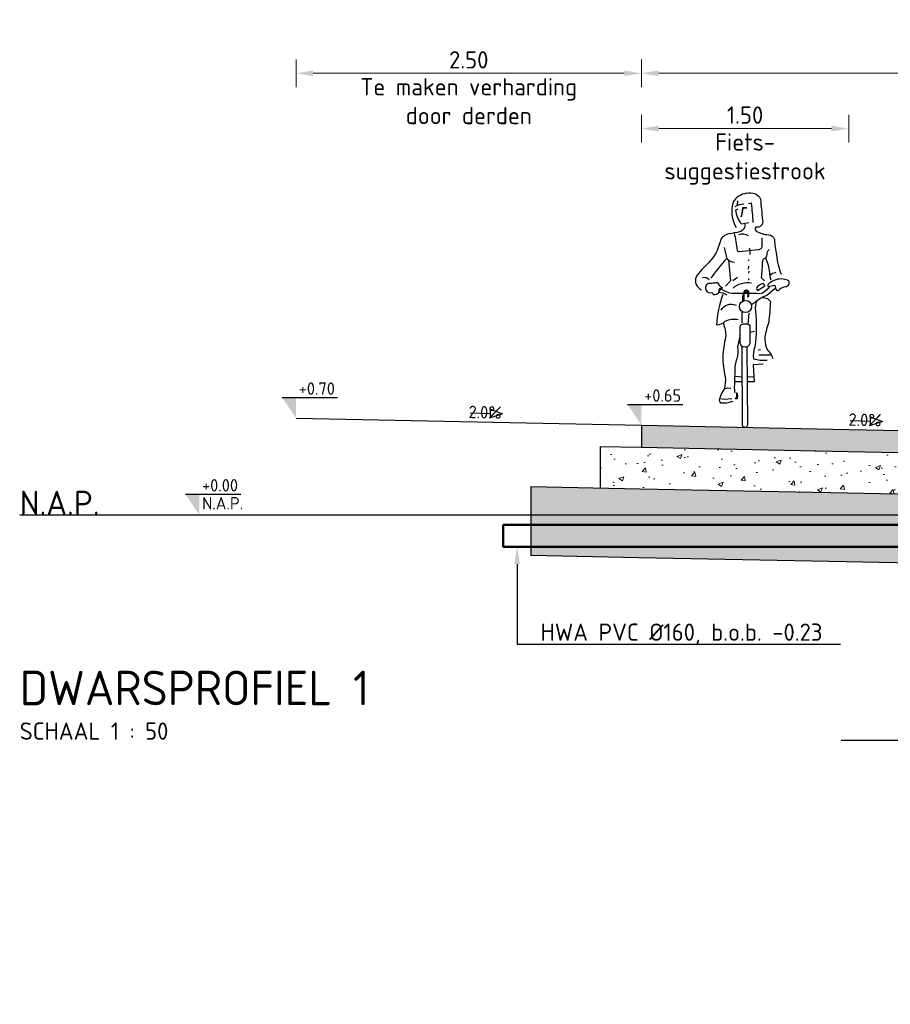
# Model space of a CAD drawing. Header units: metres. Extents: x 90794 to 91984, y 464666 to 465269.
# Tile 69 of 81: x 91479.52 to 91485.82, y 465098.22 to 465105.35. Entities that reach past the tile are written whole.
import ezdxf
from ezdxf import colors
from ezdxf.entities.mleader import LeaderData, LeaderLine
from ezdxf.math import Vec2, Vec3

# ---------------------------------------------------------------- set-up
doc = ezdxf.new("R2010")
doc.units = ezdxf.units.M
for name, pattern in [('AL-NAP_LIJN', [15.25, 12, -1.5, 0.25, -1.5]), ('RI-PVC160', [5, 4, -0.5, 0, -0.5]), ('XX-AFBREEK', [7, 4, -1, 1, -1])]:
    doc.linetypes.add(name, pattern=pattern)
for name, color, linetype, lineweight in [('N-WE-RI-HWA_TRANSPORTLEIDING_PVC_160-GD', 150, 'RI-PVC160', 50), ('N-WE-VH-KANTOPSLUITING-T25', 7, 'Continuous', 25), ('N-WE-VH-VERHARDING-SD', 7, 'Continuous', 25), ('N-WE-VH-VERHARDING_ASFALT-AD-50', 8, 'Continuous', 18), ('N-WE-VH-VERHARDING_FUNDERING_GRANULAAT-AD-50', 252, 'Continuous', 18), ('N-WE-VH-VERHARDING_FUNDERING_ZAND-AD-50', 252, 'Continuous', 18), ('X-XX-AL-AANKLEDING-SD', 253, 'Continuous', 25), ('X-XX-AL-CONSTRUCTIELIJN-GD', 7, 'Continuous', 25), ('X-XX-AL-M', 7, 'Continuous', 18), ('X-XX-AL-NAP-GD', 7, 'AL-NAP_LIJN', 25), ('X-XX-AL-NAP-T35', 2, 'Continuous', 35), ('X-XX-AL-PEILMAAT-SD', 7, 'Continuous', 25), ('X-XX-AL-T25', 7, 'Continuous', 25), ('X-XX-AL-VERWIJZING-S', 7, 'Continuous', 25)]:
    doc.layers.add(name, color=color, linetype=linetype, lineweight=lineweight)
doc.layers.get('0').freeze()
doc.styles.add('NLCS-ISO', font='NLCS-ISO.ttf')
doc.styles.add('NLCS-ISO-M50-T25', font='NLCS-ISO.ttf', dxfattribs={"height": 0.125})
doc.styles.add('NLCS-ISO-M50-T35', font='NLCS-ISO.ttf', dxfattribs={"height": 0.175})
doc.dimstyles.new('NLCS-M50-T25-PIJL_L2_H1', dxfattribs={"dimscale": 0.05, "dimtxt": 2.5, "dimasz": 2.5, "dimexe": 2, "dimexo": 2, "dimgap": 0.7, "dimtad": 1, "dimzin": 0, "dimdsep": 46, "dimtxsty": 'NLCS-ISO-M50-T25', "dimcen": 0, "dimdle": 2, "dimclrd": 256, "dimclre": 256, "dimclrt": 256, "dimadec": 1, "dimazin": 0, "dimtfac": 1, "dimtdec": 3, "dimtofl": 0, "dimtmove": 0, "dimatfit": 3, "dimfxl": 2, "dimfxlon": 1, "dimtfillclr": 256, "dimtolj": 1, "dimtzin": 0, "dimlwd": -1, "dimlwe": -1, "dimarcsym": 0})

# ---------------------------------------------------------------- blocks, each defined once
blk = doc.blocks.new('SAL-VERWIJZING_ONDERSCHRIFT-SO')
at = {"linetype": 'Continuous', "style": 'NLCS-ISO'}
blk.add_text('SCHAAL 1 :', height=2.5, dxfattribs=at).set_placement((0, -3.75))
at = {"style": 'NLCS-ISO'}
for tag, p, height in [('OMSCHRIJVING', (0, 1.25), 5), ('SCHAAL', (18.15, -3.75), 2.5)]:
    blk.add_attdef(tag, p, '', height=height, dxfattribs=at)
blk = doc.blocks.new('SAL-AANKLEDING_FIETSTER_VOORAANZICHT-D')
for points in [[(0.0102, 1.6936, 0.224954), (-0.0855, 1.6328, 0.218026), (-0.0646, 1.4466, -0.070213)], [(0.0102, 1.6936, -0.362904), (0.1127, 1.652, 0.015093), (0.1262, 1.4992, -0.568041), (0.0785, 1.4489, 0.463013), (0.0794, 1.4201, 0.11132), (0.1697, 1.3934, -0.31235), (0.2134, 1.3596, 0.04183), (0.2272, 1.2473, 0.074826), (0.2616, 1.1086, 1453.487325)], [(-0.0729, 1.5991, -0.105441), (-0.0101, 1.6172, -1.362009)], [(-0.0519, 1.578), (-0.0691, 1.5724, 0.16771), (-0.0256, 1.4722), (0.0264, 1.4819)], [(0.0585, 1.4818, 0.012848), (0.0467, 1.6221), (0.0242, 1.6179)], [(-0.0047, 1.4753, -0.429934), (-0.0392, 1.415, -0.021707), (-0.1148, 1.4001, 0.316506), (-0.1812, 1.3422, -0.14059), (-0.2657, 1.1907, 0.032752), (-0.3547, 1.0897, 0.39656), (-0.3146, 0.9941, 2.431502)], [(-0.0796, 1.4062, -0.027944), (-0.0566, 1.2812, 0.422814), (-0.0458, 1.273), (0.0973, 1.2873, 0.51068), (0.123, 1.3137), (0.123, 1.3717)], [(-0.0459, 1.3955, -0.201307), (0.0232, 1.3894, -0.293478)], [(-0.1511, 1.3015, -0.014584), (-0.1326, 1.2212, 0.043832), (-0.2474, 1.0786, 3.218337)], [(0.1406, 1.0593), (0.1193, 1.0811, 0.008797), (0.128, 1.207, -0.226735), (0.1429, 1.2247, 0.298471), (0.1587, 1.2496, -0.223663), (0.1754, 1.2865, -4.108203)], [(-0.1333, 1.2211, 0.170934), (-0.0771, 1.1955, 0.38449)], [(0.1474, 1.2262, -0.087706), (0.1764, 1.1193, 0.04255), (0.1854, 1.0683, -2.271623)], [(-0.3093, 1.0839, -0.322135), (-0.2611, 1.0678, 1.351223)], [(0.3122, 1.0622, 0.206679), (0.2107, 1.0636, 0.115586), (0.1643, 1.0302, 0.284772), (0.1682, 1.0181, 0.001883), (0.2155, 1.0295, 0.077479), (0.228, 0.9916, 0.472133), (0.2495, 1.0003, -0.166307), (0.2939, 1.018, 0.498514), (0.3168, 1.0595), (0.3122, 1.0622)], [(0.2218, 1.1193, 0.151778), (0.1795, 1.0988, 0.134147)], [(-0.1636, 1.0065, -0.168398), (-0.1938, 1.0421, 0.208056), (-0.2208, 1.0438, -0.01449), (-0.2667, 1.0406, 0.431381), (-0.2819, 0.9892, 0.342036), (-0.2384, 0.9754, 0.502767), (-0.2075, 0.9629, 0.321691), (-0.1874, 0.9919, -0.567898), (-0.1627, 1.0072, -1.321991)], [(0.1766, 1.0118), (0.145, 0.986, -0.244623), (0.1043, 0.9665, 0.016865), (-0.0824, 0.9674, -0.118708), (-0.1363, 0.9812), (-0.179, 1.0031), (-0.1913, 0.9791), (-0.1617, 0.9723), (-0.1317, 0.9575)], [(-0.0872, 1.0079, -0.227843), (0.0461, 1.0452, 0.144244)], [(0.0891, 0.99), (0.1432, 1.0238, 0.561425), (0.1157, 1.0359, -0.015186), (0.0897, 1.0189, 0.437223), (0.0891, 0.99, -0.83324)], [(0.2176, 1.004), (0.1715, 0.9648, -0.132229), (0.1251, 0.9437, 0.333695)], [(-0.1602, 0.9623, 0.073428), (-0.2073, 0.7409, 0.187521), (-0.1433, 0.7669, -0.191907), (-0.0497, 0.7793, 2.461001)], [(0.0466, 0.8865, -0.028217), (0.1132, 0.9359, -0.34375), (0.184, 0.9104, -0.008166), (0.1711, 0.7597, 0.053344), (0.144, 0.6535, 0.087477), (0.1524, 0.5794, 0.083197), (0.1821, 0.5357, -0.082582), (0.2004, 0.4982, -1.052457)], [(-0.1741, 0.8468, -0.408369), (-0.0653, 0.8837, 0.431027)], [(0.0855, 0.9168, 0.177371), (0.0763, 0.8421, -0.057471), (0.0702, 0.5829, 0.127258), (0.0612, 0.4959, 0.0836), (0.1599, 0.4859, 2.180609)], [(-0.1595, 0.754, -0.122303), (-0.1408, 0.652, 0.045301), (-0.162, 0.5118, 0.055524), (-0.1442, 0.367, -0.09123), (-0.1507, 0.2762, 0.06619), (-0.1815, 0.2181, 0.323893), (-0.1788, 0.1771, 0.121836), (-0.091, 0.1892, -1.824136), (-0.0913, 0.1879, -0.254)], [(-0.0351, 0.6168), (-0.0364, 0.7214, -0.443605), (-0.0131, 0.7493), (0.0139, 0.7485, -0.505348), (0.0336, 0.7263), (0.0342, 0.6058, -0.843072), (-0.0347, 0.6097), (-0.0351, 0.6168)], [(-0.0357, 0.6679, 0.016355), (-0.0548, 0.5817, -0.100875), (-0.0604, 0.4965, 0.107973), (-0.0733, 0.4037, 0.025875), (-0.0774, 0.2518, 20.285035)], [(0.0136, 0.5803), (0.0171, 0.0183, -0.965528), (-0.0194, 0.016), (-0.0202, 0.5823)]]:
    blk.add_lwpolyline(points, format="xyb")
for points in [[(-0.0557, 1.6383), (-0.0565, 1.6075)], [(0.0126, 1.5881), (-0.0198, 1.5882), (-0.0271, 1.5282)], [(0.0115, 1.5854), (-0.0173, 1.5848), (-0.0253, 1.5299)], [(0.0289, 1.2996), (0.0356, 1.2828), (0.0352, 1.251)], [(0.0264, 1.2117), (0.0213, 1.2029)], [(-0.1191, 1.2106), (-0.1057, 1.06), (-0.1421, 1.0207)], [(0.0241, 1.1658), (0.0224, 1.1444)], [(-0.088, 1.0617), (-0.0541, 1.0866)], [(0.0242, 1.0777), (0.0246, 1.0641)], [(0.0281, 1.1291), (0.0253, 1.116)], [(-0.0212, 0.756), (-0.0217, 0.8331)], [(0.0264, 0.826), (0.0202, 0.7453)], [(0.0364, 0.6889), (0.0684, 0.6956)], [(0.0941, 0.5609), (0.1121, 0.5632)], [(0.0995, 0.5236), (0.1486, 0.5251), (0.1886, 0.5234)], [(0.1314, 0.4564), (0.0584, 0.4526), (0.0651, 0.3289), (0.0187, 0.3292)], [(-0.0218, 0.3635), (-0.0738, 0.3664)], [(0.063, 0.3663), (0.022, 0.3634)], [(-0.1521, 0.2787), (-0.1273, 0.286), (-0.1041, 0.2837)], [(-0.0247, 0.3287), (-0.0737, 0.3295)], [(-0.0601, 0.2492), (-0.0542, 0.2249), (-0.0574, 0.2069), (-0.0722, 0.2048), (-0.066, 0.2113), (-0.0594, 0.2253), (-0.0596, 0.2357), (-0.0609, 0.2518)], [(-0.1835, 0.2079), (-0.152, 0.2023), (-0.0966, 0.2076)]]:
    blk.add_lwpolyline(points)
for points in [[(-0.0273, 1.5311), (-0.0299, 1.526), (-0.0232, 1.5271)], [(0.0237, 0.9487), (0.023, 0.9782), (0.0142, 0.9897), (-0.0049, 0.985), (-0.0096, 0.9705), (-0.0161, 0.9419), (-0.0146, 0.92), (-0.0093, 0.9235), (-0.0098, 0.9559), (-0.0035, 0.9815), (0.0138, 0.9806), (0.0207, 0.9728), (0.0198, 0.9485)]]:
    blk.add_lwpolyline(points, close=True)
blk.add_lwpolyline([(0.0274, 0.946), (0.0282, 0.9772, 0.668087), (-0.0071, 0.9836, 0.16058), (-0.0176, 0.9104), (-0.0054, 0.9182), (-0.0061, 0.9603, -1.047019), (0.0189, 0.9646), (0.0177, 0.9451)], format="xyb", close=True)
blk.add_circle((0.0026, 0.8743), 0.0437)
blk = doc.blocks.new('SAL-PEILMAAT_INFRACAD_R01-SOD')
blk.add_line((-2, 3), (6, 3))
blk.add_solid([(-2, 3), (0, 3), (0, 0)])
at = {"style": 'NLCS-ISO'}
for tag, p in [('...', (0.4, 3.4)), ('REF', (0.4, 0.8))]:
    blk.add_attdef(tag, p, '', height=1.8, dxfattribs=at)
blk = doc.blocks.new('SAL-PEILMAAT_INFRACAD_H01-SOD')
blk.add_line((-2, 3), (6, 3))
blk.add_solid([(-2, 3), (0, 3), (0, 0)])
at = {"style": 'NLCS-ISO'}
blk.add_attdef('...', (0.4, 3.4), '', height=1.8, dxfattribs=at)
blk = doc.blocks.new('*D59')
at = {"layer": 'Defpoints', "color": 0, "transparency": 16777216}
for p in [(91484.0166, 465104.959), (91481.5166, 465102.4617), (91484.0166, 465102.4117)]:
    blk.add_point(p, dxfattribs=at)
at = {"layer": 'X-XX-AL-M', "transparency": 16777216}
for p, q in [((91481.5166, 465104.859), (91481.5166, 465105.059)), ((91484.0166, 465104.859), (91484.0166, 465105.059)), ((91481.6416, 465104.959), (91483.8916, 465104.959))]:
    blk.add_line(p, q, dxfattribs=at)
for points in [[(91481.6416, 465104.9798), (91481.6416, 465104.9381), (91481.5166, 465104.959)], [(91483.8916, 465104.9798), (91483.8916, 465104.9381), (91484.0166, 465104.959)]]:
    blk.add_solid(points, dxfattribs=at)
at = {"layer": 'X-XX-AL-M', "transparency": 16777216, "char_height": 0.125, "attachment_point": 5, "style": 'NLCS-ISO-M50-T25'}
for s, insert in [('\\A1;\\P2.50', (91482.7666, 465105.1606)), ('\\A1;Te maken verharding\\Pdoor derden', (91482.7666, 465104.7573))]:
    blk.add_mtext(s, dxfattribs=dict(at, insert=insert))
blk = doc.blocks.new('*D60')
at = {"layer": 'Defpoints', "color": 0, "transparency": 16777216}
for p in [(91490.0166, 465104.959), (91484.0166, 465102.4117), (91490.0166, 465102.2917)]:
    blk.add_point(p, dxfattribs=at)
at = {"layer": 'X-XX-AL-M', "transparency": 16777216}
for p, q in [((91484.0166, 465104.859), (91484.0166, 465105.059)), ((91490.0166, 465104.859), (91490.0166, 465105.059)), ((91484.1416, 465104.959), (91489.8916, 465104.959))]:
    blk.add_line(p, q, dxfattribs=at)
for points in [[(91484.1416, 465104.9798), (91484.1416, 465104.9381), (91484.0166, 465104.959)], [(91489.8916, 465104.9798), (91489.8916, 465104.9381), (91490.0166, 465104.959)]]:
    blk.add_solid(points, dxfattribs=at)
at = {"layer": 'X-XX-AL-M', "transparency": 16777216, "char_height": 0.125, "attachment_point": 5, "style": 'NLCS-ISO-M50-T25'}
for s, insert in [('\\A1;6.00', (91487.0166, 465105.0565)), ('\\A1;Rijbaan', (91487.0166, 465104.8427))]:
    blk.add_mtext(s, dxfattribs=dict(at, insert=insert))
blk = doc.blocks.new('*D72')
at = {"layer": 'Defpoints', "color": 0, "transparency": 16777216}
for p in [(91485.5166, 465104.559), (91484.0166, 465102.4117), (91485.5166, 465102.3817)]:
    blk.add_point(p, dxfattribs=at)
at = {"layer": 'X-XX-AL-M', "transparency": 16777216}
for p, q in [((91484.0166, 465104.459), (91484.0166, 465104.659)), ((91485.5166, 465104.459), (91485.5166, 465104.659)), ((91484.1416, 465104.559), (91485.3916, 465104.559))]:
    blk.add_line(p, q, dxfattribs=at)
for points in [[(91484.1416, 465104.5798), (91484.1416, 465104.5381), (91484.0166, 465104.559)], [(91485.3916, 465104.5798), (91485.3916, 465104.5381), (91485.5166, 465104.559)]]:
    blk.add_solid(points, dxfattribs=at)
at = {"layer": 'X-XX-AL-M', "transparency": 16777216, "char_height": 0.125, "attachment_point": 5, "style": 'NLCS-ISO-M50-T25'}
for s, insert in [('\\A1;1.50', (91484.7666, 465104.6565)), ('\\A1;Fiets-\\Psuggestiestrook', (91484.7666, 465104.3386))]:
    blk.add_mtext(s, dxfattribs=dict(at, insert=insert))
blk = doc.blocks.new('*U147')
blk.add_lwpolyline([(4.85, 1.28), (3.12, 0.65), (3.12, 1.91)], close=True)
blk.add_lwpolyline([(0.16, 1.28), (3.12, 1.28)])
at = {"style": 'NLCS-ISO'}
blk.add_attdef('AFSCHOT', (-0.06, 0.53), '', height=1.8, dxfattribs=at)
blk = doc.blocks.new('_Dot')
at = {"color": 0, "linetype": 'ByBlock', "lineweight": -2}
blk.add_line((-0.5, 0), (-1, 0), dxfattribs=at)
at = {"color": 0, "linetype": 'ByBlock', "const_width": 0.5}
blk.add_lwpolyline([(-0.25, 0, 1), (0.25, 0, 1)], format="xyb", close=True, dxfattribs=at)

msp = doc.modelspace()

# ---------------------------------------------------------------- hatches: boundary and pattern name
at = {"layer": 'N-WE-VH-VERHARDING_ASFALT-AD-50'}
h = msp.add_hatch(color=256, dxfattribs=at)
h.dxf.hatch_style = 1
h.paths.add_polyline_path([(91484.0166, 465102.4117), (91484.0166, 465102.2517), (91490.0166, 465102.1317), (91490.0166, 465102.2917)])
at = {"layer": 'N-WE-VH-VERHARDING_FUNDERING_GRANULAAT-AD-50'}
h = msp.add_hatch(dxfattribs=at)
h.set_pattern_fill('AVH-FUNDERING_GRANULAAT_MENG_01-SO', color=256, scale=0.05, pattern_type=2)
h.set_pattern_definition([(50, (91546.81656, 465102.1317), (0.3586301, -0.031376), [0.0375, -0.4125]), (355, (91546.81656, 465102.1317), (-0.0693757, 0.376096), [0.03, -0.33]), (100.4514, (91546.84644, 465102.1291), (0.2892547, 0.3447198), [0.03187, -0.350571]), (46.1842, (91546.81656, 465102.2317), (0.5336205, -0.0827595), [0.05625, -0.61875]), (96.6356, (91546.861, 465102.2248), (0.4673314, 0.487059), [0.047805, -0.5258565]), (351.1842, (91546.81656, 465102.2317), (0.467331, 0.4870593), [0.045, -0.495]), (21, (91546.86656, 465102.2067), (0.2984535, -0.2013094), [0.0375, -0.4125]), (326, (91546.86656, 465102.2067), (0.1216577, 0.362575), [0.03, -0.33]), (71.4514, (91546.89143, 465102.18993), (0.4201113, 0.1612652), [0.03187, -0.350571]), (37.5, (91546.81656, 465102.1317), (0.00607993, 0.16644693), [0, -0.326, 0, -0.335, 0, -0.33125]), (7.5, (91546.81656, 465102.1317), (0.13153477, 0.19720586), [0, -0.191, 0, -0.3185, 0, -0.12625]), (327.5, (91546.70506, 465102.1317), (0.26691122, -0.01127744), [0, -0.125, 0, -0.39, 0, -0.5175]), (317.5, (91546.65506, 465102.1317), (0.2915931, 0.0500525), [0, -0.1625, 0, -0.259, 0, -0.3675])])
h.paths.add_polyline_path([(91483.7166, 465102.2577), (91483.7166, 465101.9576), (91490.3166, 465101.8256), (91490.3166, 465102.1257)])
at = {"layer": 'N-WE-VH-VERHARDING_FUNDERING_ZAND-AD-50'}
h = msp.add_hatch(dxfattribs=at)
h.set_pattern_fill('AVH-FUNDERING_ZAND-SO', color=256, scale=0.05, pattern_type=2)
h.set_pattern_definition([(37.5, (0, 0.08503), (-0.003149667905, 0.096341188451), [0, -0.076, 0, -0.085, 0, -0.08125]), (7.5, (0, 0.08503), (0.088488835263, 0.14110730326), [0, -0.041, 0, -0.0685, 0, -0.02625]), (327.5, (-0.0615, 0.08503), (0.155707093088, 0.000282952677), [0, -0.025, 0, -0.09, 0, -0.1175]), (317.5, (-0.0615, 0.08503), (0.15030633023, 0.043883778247), [0, -0.0125, 0, -0.059, 0, -0.0675])])
h.paths.add_polyline_path([(91483.2166, 465101.9676), (91483.2166, 465101.4675), (91490.8166, 465101.3155), (91490.8166, 465101.8156)])

# ---------------------------------------------------------------- linework, layer by layer
at = {"layer": 'N-WE-RI-HWA_TRANSPORTLEIDING_PVC_160-GD', "flags": 128}
for points in [[(91483.0166, 465101.6917), (91491.3166, 465101.6917)], [(91483.0166, 465101.6917), (91483.0166, 465101.5317)], [(91483.0166, 465101.5317), (91491.3166, 465101.5317)]]:
    msp.add_lwpolyline(points, dxfattribs=at)
at = {"layer": 'X-XX-AL-CONSTRUCTIELIJN-GD', "flags": 128}
for points in [[(91481.5166, 465102.4617), (91484.0166, 465102.4117)], [(91484.0166, 465102.4117), (91485.5166, 465102.3817), (91488.5166, 465102.3217), (91490.0166, 465102.2917), (91490.5166, 465102.2917), (91491.3166, 465101.4917)], [(91484.0166, 465102.4117), (91484.0166, 465102.2517)], [(91483.7166, 465102.2577), (91484.0137, 465102.2517), (91485.5137, 465102.2217), (91488.5137, 465102.1617), (91490.3166, 465102.1257)], [(91483.7166, 465102.2577), (91483.7166, 465101.9576)], [(91483.2166, 465101.9676), (91484.0077, 465101.9518), (91485.5077, 465101.9218), (91488.5077, 465101.8618), (91490.8166, 465101.8156)], [(91483.2166, 465101.9676), (91483.2166, 465101.4675)], [(91490.8166, 465101.3155), (91488.4977, 465101.3619), (91485.4977, 465101.4219), (91483.9977, 465101.4519), (91483.2166, 465101.4675)]]:
    msp.add_lwpolyline(points, dxfattribs=at)
at = {"layer": 'X-XX-AL-NAP-GD', "flags": 128}
msp.add_lwpolyline([(91479.5166, 465101.7617), (91556.6166, 465101.7617)], dxfattribs=at)

# ---------------------------------------------------------------- block references
at = {"layer": 'N-WE-VH-VERHARDING-SD', "xscale": 0.05, "yscale": 0.05, "zscale": 0.05, "rotation": 358.5679038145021}
for p in [(91482.7666, 465102.4367), (91485.5166, 465102.3817)]:
    msp.add_blockref('*U147', p, dxfattribs=at).add_auto_attribs({'AFSCHOT': '2.0%'})
at = {"layer": 'X-XX-AL-AANKLEDING-SD'}
msp.add_blockref('SAL-AANKLEDING_FIETSTER_VOORAANZICHT-D', (91484.7666, 465102.3967), dxfattribs=at)
at = {"layer": 'X-XX-AL-PEILMAAT-SD', "linetype": 'XX-AFBREEK', "xscale": 0.05, "yscale": 0.05, "zscale": 0.05}
for name, p, values in [('SAL-PEILMAAT_INFRACAD_H01-SOD', (91481.5166, 465102.4617), {'...': '+0.70'}), ('SAL-PEILMAAT_INFRACAD_R01-SOD', (91480.8166, 465101.7617), {'...': '+0.00', 'REF': 'N.A.P.'})]:
    msp.add_blockref(name, p, dxfattribs=at).add_auto_attribs(values)
at = {"layer": 'X-XX-AL-PEILMAAT-SD', "xscale": 0.05, "yscale": 0.05, "zscale": 0.05}
msp.add_blockref('SAL-PEILMAAT_INFRACAD_H01-SOD', (91484.0166, 465102.4117), dxfattribs=at).add_auto_attribs({'...': '+0.65'})
at = {"layer": 'X-XX-AL-VERWIJZING-S', "xscale": 0.05, "yscale": 0.05, "zscale": 0.05}
msp.add_blockref('SAL-VERWIJZING_ONDERSCHRIFT-SO', (91479.5166, 465100.3224), dxfattribs=at).add_auto_attribs({'OMSCHRIJVING': 'DWARSPROFIEL 1', 'SCHAAL': '50'})

# ---------------------------------------------------------------- texts
at = {"layer": 'X-XX-AL-NAP-T35', "insert": (91479.5166, 465101.7617), "char_height": 0.175, "attachment_point": 7, "style": 'NLCS-ISO-M50-T35'}
msp.add_mtext_dynamic_manual_height_columns('N.A.P.', width=0.608535, gutter_width=1.75, heights=[0.175], dxfattribs=at)

# ---------------------------------------------------------------- dimensions: what is measured, and where the dimension line sits
at = {"layer": 'X-XX-AL-M'}
for base, p1, p2, text, picture, middle in [((91484.0166, 465104.959), (91481.5166, 465102.4617), (91484.0166, 465102.4117), '\\P<>\\XTe maken verharding\\Pdoor derden', '*D59', (91482.7666, 465104.959)), ((91490.0166, 465104.959), (91484.0166, 465102.4117), (91490.0166, 465102.2917), '<>\\XRijbaan', '*D60', (91487.0166, 465104.959)), ((91485.5166, 465104.559), (91484.0166, 465102.4117), (91485.5166, 465102.3817), '<>\\XFiets-\\Psuggestiestrook', '*D72', (91484.7666, 465104.559))]:
    dim = msp.add_linear_dim(base=base, p1=p1, p2=p2, text=text, dimstyle='NLCS-M50-T25-PIJL_L2_H1', override={"dimtmove": 0}, dxfattribs=at)
    dim.commit()
    dim.dimension.update_dxf_attribs({"geometry": picture, "text_midpoint": middle, "dimtype": 160})

# ---------------------------------------------------------------- leaders
at = {"layer": 'N-WE-VH-KANTOPSLUITING-T25'}
ml = msp.add_multileader_mtext('Standard', dxfattribs=at)
ml.set_content('HWA PVC %%C160, b.o.b. -0.23', color=256, style='NLCS-ISO-M50-T25')
ml.set_leader_properties(color=256, linetype='ByLayer', lineweight=-1)
ml.build(insert=Vec2(0, 0))
ml.multileader.update_dxf_attribs({"text_left_attachment_type": 5, "text_right_attachment_type": 5, "dogleg_length": 0.125, "arrow_head_size": 0.125})
ctx = ml.context
ctx.base_point, ctx.char_height, ctx.arrow_head_size, ctx.landing_gap_size, ctx.plane_origin = Vec3(91483.2416, 465100.8261), 0.125, 0.125, 0.045, Vec3(91482.8247, 465101.5317)
ctx.left_attachment, ctx.right_attachment = 5, 5
notes = []
notes.append((ctx, [(0, (1, 1, 0), (91483.1166, 465100.8261), (1, 0), 0.125, [(0, [(91483.1166, 465101.5317)], 0, [])])]))
ctx.mtext.insert, ctx.mtext.flow_direction = Vec3(91483.2866, 465100.9761), 5
at = {"layer": 'X-XX-AL-T25'}
ml = msp.add_multileader_mtext('Standard', dxfattribs=at)
ml.set_content('-40 mm AC11 surf DL-B met streetprint\\P-45 mm AC16 bind TL-B\\P-75 mm AC22 base OL-B\\P-300 mm menggranulaat 0/31.5\\P-500 mm zand geschikt voor zandbed', color=256, style='NLCS-ISO-M50-T25')
ml.set_leader_properties(color=256, linetype='ByLayer', lineweight=-1)
ml.set_arrow_properties(name='DOT')
ml.build(insert=Vec2(0, 0))
ml.multileader.update_dxf_attribs({"has_dogleg": 0, "text_left_attachment_type": 4, "text_right_attachment_type": 5, "dogleg_length": 0.125, "arrow_head_size": 0.05})
ctx = ml.context
ctx.base_point, ctx.char_height, ctx.arrow_head_size, ctx.landing_gap_size, ctx.plane_origin = Vec3(91488.5416, 465100.1298), 0.125, 0.05, 0, Vec3(91488.0274, 465100.915)
ctx.left_attachment, ctx.right_attachment = 4, 5
notes.append((ctx, [(0, (1, 1, 0), (91488.4166, 465100.1298), (1, 0), 0.125, [(4, [(91488.5416, 465102.2959), (91488.5416, 465101.99), (91488.5416, 465101.4263), (91488.5416, 465102.2411), (91488.5416, 465102.1867)], 0, [])])]))
ctx.mtext.insert, ctx.mtext.flow_direction = Vec3(91488.5416, 465101.1256), 5
for ctx, leaders in notes:
    for number, flags, end, landing, length, lines in leaders:
        leader = LeaderData()
        leader.index, (leader.has_last_leader_line, leader.has_dogleg_vector, leader.attachment_direction) = number, flags
        leader.last_leader_point, leader.dogleg_vector, leader.dogleg_length = Vec3(end), Vec3(landing), length
        for number, points, colour, breaks in lines:
            line = LeaderLine()
            line.index, line.vertices, line.color, line.breaks = number, Vec3.list(points), colors.encode_raw_color(colour), breaks
            leader.lines.append(line)
        ctx.leaders.append(leader)

doc.saveas('drawing.dxf')
